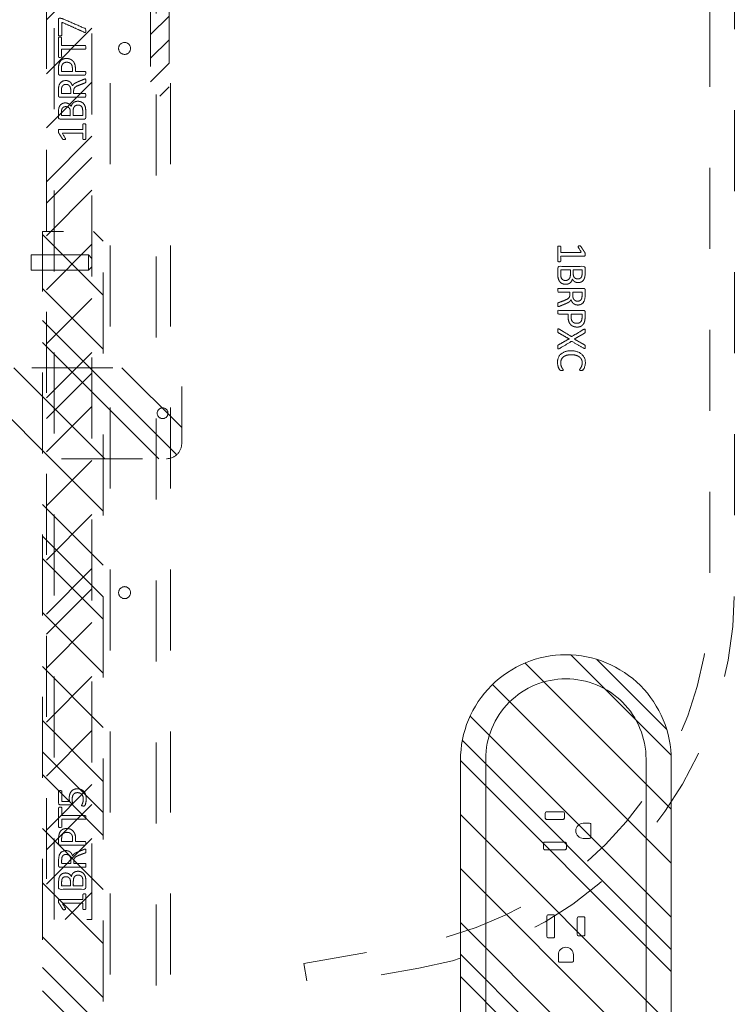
# Model space of a CAD drawing. Header units: inches. Extents: x -407.5 to -311.5, y -87.6 to -3.7.
# Tile 10 of 42: x -368.5 to -356.7, y -61.9 to -45.7. Entities that reach past the tile are written whole.
import ezdxf

# ---------------------------------------------------------------- set-up
doc = ezdxf.new("R2010")
doc.units = ezdxf.units.IN
doc.header["$LTSCALE"] = 32
doc.header["$MEASUREMENT"] = 0
doc.header["$PDMODE"] = 1
doc.header["$PDSIZE"] = -2
doc.linetypes.add('Dash Style-1', pattern=[0.083328, 0.041656, -0.041672])
for name, color, linetype, lineweight in [('DashLine', 7, 'Dash Style-1', 13), ('DashLineFill', 7, 'Dash Style-1', 13), ('Drawing', 7, 'Continuous', 18), ('Metal-DeskStructure', 7, 'Continuous', 13), ('None', 7, 'Continuous', 18), ('SolidLine', 7, 'Continuous', 15)]:
    doc.layers.add(name, color=color, linetype=linetype, lineweight=lineweight)
doc.layers.add('Electrical', color=1, linetype='Dash Style-1', lineweight=15, true_color=0xff0000)
doc.layers.add('Metal_Black', color=7, linetype='Continuous', lineweight=13, true_color=0x4c4c4c)
pattern_1 = [(45, (0, 0), (-1.61302, 1.93572), []), (45, (-1.0608, 1.0608), (-0.472346, 0.416761), [])]

# ---------------------------------------------------------------- blocks, each defined once
blk = doc.blocks.new('Group-16')
at = {"layer": 'DashLine'}
for p, q in [((20.086, 0.689), (19.836, 0.689)), ((19.836, 0.689), (19.836, -0.255)), ((20.086, -0.255), (20.086, 0.689)), ((19.836, -0.255), (19.892, -0.311)), ((19.84, -0.255), (19.836, -0.255)), ((19.852, -0.255), (19.84, -0.255)), ((19.872, -0.255), (19.852, -0.255)), ((19.898, -0.255), (19.872, -0.255)), ((19.901, -0.311), (19.892, -0.311)), ((19.928, -0.255), (19.898, -0.255)), ((19.912, -0.311), (19.901, -0.311)), ((19.926, -0.311), (19.912, -0.311)), ((19.943, -0.311), (19.926, -0.311)), ((19.961, -0.255), (19.928, -0.255)), ((19.978, -0.311), (19.943, -0.311)), ((19.993, -0.255), (19.961, -0.255)), ((19.995, -0.311), (19.978, -0.311)), ((20.023, -0.255), (19.993, -0.255)), ((20.009, -0.311), (19.995, -0.311)), ((20.02, -0.311), (20.009, -0.311)), ((20.027, -0.311), (20.02, -0.311)), ((20.049, -0.255), (20.023, -0.255)), ((20.029, -0.311), (20.027, -0.311)), ((20.029, -0.311), (20.086, -0.255)), ((20.069, -0.255), (20.049, -0.255)), ((20.081, -0.255), (20.069, -0.255)), ((20.086, -0.255), (20.081, -0.255))]:
    blk.add_line(p, q, dxfattribs=at)
blk = doc.blocks.new('Group-17')
at = {"layer": 'Metal-DeskStructure', "color": 7}
for points, knots in [([(9.57, -0.189), (9.57, -0.197), (9.568, -0.211), (9.559, -0.213), (9.44, -0.213), (9.321, -0.213), (9.318, -0.212), (9.314, -0.206), (9.312, -0.197), (9.312, -0.184), (9.314, -0.175), (9.316, -0.169), (9.321, -0.165), (9.37, -0.165), (9.417, -0.165), (9.417, 0.004), (9.417, 0.174), (9.374, 0.148), (9.331, 0.122), (9.325, 0.121), (9.316, 0.119), (9.312, 0.122), (9.31, 0.133), (9.31, 0.146), (9.31, 0.156), (9.312, 0.161), (9.316, 0.165), (9.319, 0.167), (9.371, 0.2), (9.423, 0.233), (9.425, 0.235), (9.428, 0.235), (9.434, 0.237), (9.451, 0.237), (9.469, 0.237), (9.474, 0.233), (9.476, 0.229), (9.476, 0.031), (9.476, -0.165), (9.517, -0.165), (9.561, -0.165), (9.565, -0.169), (9.569, -0.175), (9.57, -0.184), (9.57, -0.189)], [0, 0, 0, 0.00261, 0.007831, 0.010441, 0.176195, 0.178805, 0.181415, 0.184026, 0.186636, 0.188594, 0.190551, 0.192509, 0.194467, 0.244389, 0.244389, 0.424498, 0.424498, 0.47805, 0.47805, 0.484241, 0.490432, 0.496622, 0.502813, 0.507071, 0.510941, 0.514811, 0.518682, 0.518682, 0.576295, 0.576295, 0.578743, 0.58119, 0.583638, 0.590247, 0.593184, 0.596122, 0.599059, 0.911881, 0.911881, 0.976501, 0.982376, 0.988251, 0.994125, 1, 1, 1]), ([(9.942, -0.084), (9.942, -0.106), (9.93, -0.141), (9.912, -0.171), (9.884, -0.191), (9.835, -0.213), (9.727, -0.213), (9.661, -0.213), (9.646, -0.202), (9.646, 0.011), (9.646, 0.224), (9.661, 0.235), (9.719, 0.235), (9.811, 0.235), (9.862, 0.218), (9.895, 0.191), (9.914, 0.148), (9.914, 0.106), (9.906, 0.076), (9.892, 0.052), (9.868, 0.032), (9.855, 0.026), (9.873, 0.023), (9.905, 0.004), (9.929, -0.023), (9.942, -0.062), (9.942, -0.084)], [0, 0, 0, 0.031455, 0.06291, 0.094366, 0.125821, 0.188731, 0.266159, 0.275837, 0.285516, 0.435531, 0.44521, 0.454888, 0.521427, 0.574659, 0.627891, 0.681123, 0.734355, 0.762747, 0.791139, 0.819531, 0.847924, 0.847924, 0.885943, 0.923962, 0.961981, 1, 1, 1]), ([(9.853, 0.115), (9.853, 0.132), (9.844, 0.157), (9.823, 0.176), (9.792, 0.185), (9.737, 0.185), (9.705, 0.185), (9.705, 0.113), (9.705, 0.041), (9.739, 0.041), (9.796, 0.041), (9.825, 0.052), (9.844, 0.073), (9.853, 0.1), (9.853, 0.115)], [0, 0, 0, 0.074499, 0.148998, 0.223496, 0.297995, 0.395417, 0.395417, 0.61891, 0.61891, 0.724928, 0.793696, 0.862464, 0.931232, 1, 1, 1]), ([(10.308, -0.204), (10.308, -0.208), (10.306, -0.212), (10.299, -0.213), (10.286, -0.215), (10.267, -0.215), (10.256, -0.213), (10.249, -0.212), (10.245, -0.206), (10.243, -0.201), (10.223, -0.148), (10.203, -0.095), (10.195, -0.077), (10.181, -0.047), (10.158, -0.025), (10.129, -0.014), (10.089, -0.014), (10.07, -0.014), (10.07, -0.109), (10.07, -0.208), (10.066, -0.212), (10.059, -0.213), (10.048, -0.215), (10.031, -0.215), (10.02, -0.213), (10.013, -0.212), (10.009, -0.208), (10.009, 0.003), (10.009, 0.224), (10.024, 0.235), (10.079, 0.235), (10.144, 0.235), (10.166, 0.233), (10.175, 0.231), (10.201, 0.228), (10.241, 0.207), (10.267, 0.178), (10.282, 0.139), (10.282, 0.095), (10.269, 0.058), (10.247, 0.03), (10.214, 0.012), (10.195, 0.004), (10.206, -0.001), (10.225, -0.016), (10.24, -0.036), (10.253, -0.064), (10.26, -0.081), (10.28, -0.129), (10.3, -0.178), (10.306, -0.191), (10.308, -0.202), (10.308, -0.204)], [0, 0, 0, 0.004018, 0.008035, 0.012053, 0.01607, 0.020088, 0.024105, 0.028123, 0.03214, 0.03214, 0.070951, 0.070951, 0.084634, 0.098317, 0.112001, 0.125684, 0.138745, 0.138745, 0.202807, 0.205295, 0.207782, 0.21027, 0.212758, 0.214748, 0.216739, 0.218729, 0.220719, 0.332671, 0.339637, 0.346603, 0.391882, 0.407555, 0.423229, 0.423229, 0.466696, 0.510164, 0.553631, 0.597099, 0.640566, 0.684033, 0.727501, 0.770968, 0.770968, 0.798042, 0.825115, 0.852188, 0.879262, 0.879262, 0.958132, 0.958132, 0.979066, 1, 1, 1]), ([(10.219, 0.109), (10.219, 0.137), (10.195, 0.172), (10.168, 0.181), (10.158, 0.183), (10.136, 0.185), (10.095, 0.185), (10.07, 0.185), (10.07, 0.109), (10.07, 0.034), (10.098, 0.034), (10.151, 0.034), (10.184, 0.045), (10.208, 0.067), (10.219, 0.095), (10.219, 0.109)], [0, 0, 0, 0.142515, 0.285031, 0.285031, 0.330993, 0.376955, 0.445899, 0.445899, 0.655281, 0.655281, 0.734439, 0.800829, 0.867219, 0.93361, 1, 1, 1]), ([(10.646, 0.104), (10.646, 0.069), (10.624, 0.015), (10.583, -0.022), (10.524, -0.044), (10.457, -0.044), (10.432, -0.044), (10.432, -0.124), (10.432, -0.208), (10.428, -0.212), (10.421, -0.213), (10.41, -0.215), (10.393, -0.215), (10.382, -0.213), (10.375, -0.212), (10.371, -0.208), (10.371, 0.002), (10.371, 0.222), (10.386, 0.235), (10.443, 0.235), (10.506, 0.235), (10.531, 0.231), (10.568, 0.224), (10.605, 0.202), (10.633, 0.17), (10.646, 0.128), (10.646, 0.104)], [0, 0, 0, 0.066268, 0.132535, 0.198803, 0.26507, 0.303966, 0.303966, 0.429297, 0.43506, 0.440822, 0.446584, 0.452347, 0.456957, 0.461567, 0.466177, 0.470786, 0.728938, 0.745073, 0.761208, 0.845107, 0.870922, 0.896738, 0.922553, 0.948369, 0.974184, 1, 1, 1]), ([(10.583, 0.098), (10.583, 0.126), (10.563, 0.163), (10.533, 0.18), (10.502, 0.185), (10.459, 0.185), (10.432, 0.185), (10.432, 0.096), (10.432, 0.006), (10.459, 0.006), (10.511, 0.006), (10.548, 0.019), (10.572, 0.045), (10.583, 0.078), (10.583, 0.098)], [0, 0, 0, 0.053098, 0.106195, 0.159293, 0.212391, 0.297937, 0.297937, 0.584068, 0.584068, 0.669615, 0.752211, 0.834807, 0.917404, 1, 1, 1]), ([(10.996, 0.209), (10.996, 0.203), (10.996, 0.193), (10.992, 0.187), (10.987, 0.183), (10.922, 0.183), (10.859, 0.183), (10.859, -0.01), (10.859, -0.208), (10.856, -0.212), (10.848, -0.213), (10.837, -0.215), (10.82, -0.215), (10.809, -0.213), (10.802, -0.212), (10.798, -0.208), (10.798, -0.01), (10.798, 0.183), (10.736, 0.183), (10.671, 0.183), (10.665, 0.187), (10.664, 0.193), (10.662, 0.202), (10.662, 0.215), (10.664, 0.226), (10.665, 0.231), (10.671, 0.235), (10.829, 0.235), (10.987, 0.235), (10.992, 0.231), (10.996, 0.226), (10.996, 0.215), (10.996, 0.209)], [0, 0, 0, 0.003046, 0.005389, 0.007733, 0.010076, 0.089744, 0.089744, 0.335779, 0.340465, 0.345152, 0.349838, 0.354524, 0.360382, 0.36624, 0.372099, 0.377957, 0.6855, 0.6855, 0.785085, 0.788014, 0.790943, 0.793872, 0.796801, 0.798998, 0.801195, 0.803391, 0.805588, 0.991213, 0.99341, 0.995606, 0.997803, 1, 1, 1]), ([(11.299, -0.07), (11.299, -0.105), (11.275, -0.162), (11.23, -0.201), (11.169, -0.221), (11.11, -0.221), (11.073, -0.213), (11.044, -0.206), (11.025, -0.197), (11.02, -0.193), (11.018, -0.188), (11.016, -0.182), (11.016, -0.172), (11.016, -0.162), (11.018, -0.153), (11.02, -0.145), (11.024, -0.143), (11.029, -0.143), (11.044, -0.153), (11.068, -0.162), (11.105, -0.171), (11.153, -0.171), (11.191, -0.16), (11.219, -0.136), (11.236, -0.101), (11.236, -0.053), (11.223, -0.022), (11.195, 0.001), (11.151, 0.012), (11.101, 0.012), (11.07, 0.008), (11.048, 0.008), (11.038, 0.017), (11.038, 0.121), (11.038, 0.224), (11.049, 0.235), (11.159, 0.235), (11.262, 0.235), (11.265, 0.231), (11.269, 0.226), (11.271, 0.215), (11.271, 0.196), (11.263, 0.183), (11.174, 0.183), (11.09, 0.183), (11.09, 0.12), (11.09, 0.056), (11.103, 0.058), (11.129, 0.06), (11.184, 0.06), (11.241, 0.041), (11.278, 0.008), (11.299, -0.04), (11.299, -0.07)], [0, 0, 0, 0.016248, 0.032495, 0.048743, 0.064991, 0.07474, 0.084488, 0.094237, 0.103985, 0.113734, 0.123483, 0.133231, 0.143955, 0.155653, 0.167352, 0.17905, 0.190748, 0.214145, 0.237542, 0.260938, 0.284335, 0.304389, 0.324444, 0.344498, 0.364552, 0.381743, 0.398934, 0.416124, 0.433315, 0.445134, 0.456952, 0.465394, 0.473836, 0.532936, 0.541379, 0.549822, 0.625104, 0.627919, 0.630733, 0.633547, 0.636362, 0.642928, 0.649495, 0.749089, 0.749089, 0.824606, 0.824606, 0.840082, 0.855558, 0.891668, 0.927779, 0.963889, 1, 1, 1]), ([(9.879, -0.088), (9.879, -0.068), (9.866, -0.038), (9.842, -0.018), (9.805, -0.007), (9.741, -0.007), (9.705, -0.007), (9.705, -0.085), (9.705, -0.164), (9.749, -0.164), (9.833, -0.164), (9.866, -0.136), (9.879, -0.106), (9.879, -0.088)], [0, 0, 0, 0.079156, 0.158312, 0.237468, 0.316624, 0.419526, 0.419526, 0.643799, 0.643799, 0.767809, 0.883905, 0.941952, 1, 1, 1])]:
    blk.add_open_spline(points, degree=2, knots=knots, dxfattribs=at)
blk = doc.blocks.new('1BRPT5-RightBeam (2D)')
at = {"layer": 'DashLineFill', "linetype": 'Continuous', "lineweight": 13}
h = blk.add_hatch(dxfattribs=at)
h.set_pattern_fill('Steel', color=253, style=0, pattern_type=2)
h.set_pattern_definition(pattern_1)
edge = h.paths.add_edge_path()
edge.add_arc((16.982, -1.541), 0.25, 180, 270)
edge.add_line((16.982, -1.791), (17.978, -1.791))
edge.add_arc((17.978, -1.541), 0.25, 270, 360)
edge.add_line((18.228, -1.541), (18.228, 1.541))
edge.add_arc((17.978, 1.541), 0.25, 0, 90)
edge.add_line((17.978, 1.791), (16.982, 1.791))
edge.add_arc((16.982, 1.541), 0.25, 90, 180)
edge.add_line((16.732, 1.541), (16.732, -1.541))
h = blk.add_hatch(dxfattribs=at)
h.set_pattern_fill('Steel', color=253, style=0, pattern_type=2)
h.set_pattern_definition(pattern_1)
h.paths.add_polyline_path([(-1.85, 0.5), (20.472, 0.5), (20.472, -0.5), (-1.85, -0.5)])
at = {"layer": 'DashLineFill', "flags": 128}
blk.add_lwpolyline([(16.732, -1.541, 0.414214), (16.982, -1.791), (17.978, -1.791, 0.414214), (18.228, -1.541), (18.228, 1.541, 0.414214), (17.978, 1.791), (16.982, 1.791, 0.414214), (16.732, 1.541)], format="xyb", close=True, dxfattribs=at)
blk.add_lwpolyline([(-1.85, 0.5), (20.472, 0.5), (20.472, -0.5), (-1.85, -0.5)], close=True, dxfattribs=at)
at = {"layer": 'SolidLine', "flags": 128}
blk.add_lwpolyline([(17.569, -1.476), (17.568, -1.485), (17.567, -1.494), (17.565, -1.502), (17.562, -1.51), (17.558, -1.518), (17.554, -1.526), (17.549, -1.533), (17.543, -1.539), (17.537, -1.545), (17.53, -1.55), (17.522, -1.555), (17.514, -1.558), (17.506, -1.561), (17.498, -1.563), (17.489, -1.565), (17.48, -1.565), (17.472, -1.565), (17.463, -1.563), (17.455, -1.561), (17.446, -1.558), (17.439, -1.555), (17.431, -1.55), (17.424, -1.545), (17.418, -1.539), (17.412, -1.533), (17.407, -1.526), (17.402, -1.518), (17.398, -1.51), (17.396, -1.502), (17.393, -1.494), (17.392, -1.485), (17.392, -1.476), (17.392, -1.468), (17.393, -1.459), (17.396, -1.451), (17.398, -1.442), (17.402, -1.435), (17.407, -1.427), (17.412, -1.42), (17.418, -1.414), (17.424, -1.408), (17.431, -1.403), (17.439, -1.398), (17.446, -1.395), (17.455, -1.392), (17.463, -1.389), (17.472, -1.388), (17.48, -1.388), (17.489, -1.388), (17.498, -1.389), (17.506, -1.392), (17.514, -1.395), (17.522, -1.398), (17.53, -1.403), (17.537, -1.408), (17.543, -1.414), (17.549, -1.42), (17.554, -1.427), (17.558, -1.435), (17.562, -1.442), (17.565, -1.451), (17.567, -1.459), (17.568, -1.468)], close=True, dxfattribs=at)
at = {"layer": 'DashLine', "color": 7}
blk.add_blockref('Group-16', (0, 0), dxfattribs=at)
at = {"layer": 'Metal-DeskStructure', "color": 7}
blk.add_blockref('Group-17', (0, 0), dxfattribs=at)
blk = doc.blocks.new('Group-36')
at = {"layer": 'Metal-DeskStructure', "color": 7}
for points, knots in [([(-0.187, 1.906), (-0.194, 1.906), (-0.208, 1.909), (-0.211, 1.917), (-0.211, 2.036), (-0.211, 2.155), (-0.209, 2.159), (-0.204, 2.162), (-0.194, 2.164), (-0.181, 2.164), (-0.172, 2.162), (-0.167, 2.161), (-0.163, 2.155), (-0.163, 2.106), (-0.163, 2.059), (0.007, 2.059), (0.177, 2.059), (0.151, 2.102), (0.125, 2.146), (0.123, 2.151), (0.121, 2.161), (0.125, 2.164), (0.136, 2.166), (0.148, 2.166), (0.158, 2.166), (0.164, 2.164), (0.167, 2.161), (0.169, 2.157), (0.202, 2.105), (0.236, 2.054), (0.237, 2.052), (0.237, 2.048), (0.239, 2.042), (0.239, 2.025), (0.239, 2.007), (0.236, 2.002), (0.232, 2), (0.034, 2), (-0.163, 2), (-0.163, 1.959), (-0.163, 1.915), (-0.167, 1.911), (-0.172, 1.908), (-0.181, 1.906), (-0.187, 1.906)], [0, 0, 0, 0.00261, 0.007831, 0.010441, 0.176195, 0.178805, 0.181415, 0.184026, 0.186636, 0.188594, 0.190551, 0.192509, 0.194467, 0.244389, 0.244389, 0.424498, 0.424498, 0.47805, 0.47805, 0.484241, 0.490432, 0.496622, 0.502813, 0.507071, 0.510941, 0.514811, 0.518682, 0.518682, 0.576295, 0.576295, 0.578743, 0.58119, 0.583638, 0.590247, 0.593184, 0.596122, 0.599059, 0.911881, 0.911881, 0.976501, 0.982376, 0.988251, 0.994125, 1, 1, 1]), ([(-0.082, 1.535), (-0.104, 1.535), (-0.139, 1.546), (-0.169, 1.564), (-0.189, 1.592), (-0.211, 1.642), (-0.211, 1.749), (-0.211, 1.815), (-0.2, 1.83), (0.013, 1.83), (0.226, 1.83), (0.237, 1.815), (0.237, 1.757), (0.237, 1.666), (0.221, 1.614), (0.193, 1.581), (0.151, 1.562), (0.108, 1.562), (0.079, 1.57), (0.055, 1.585), (0.034, 1.609), (0.029, 1.622), (0.025, 1.603), (0.007, 1.572), (-0.021, 1.548), (-0.06, 1.535), (-0.082, 1.535)], [0, 0, 0, 0.031455, 0.06291, 0.094366, 0.125821, 0.188731, 0.266159, 0.275837, 0.285516, 0.435531, 0.44521, 0.454888, 0.521427, 0.574659, 0.627891, 0.681123, 0.734355, 0.762747, 0.791139, 0.819531, 0.847924, 0.847924, 0.885943, 0.923962, 0.961981, 1, 1, 1]), ([(-0.086, 1.598), (-0.065, 1.598), (-0.036, 1.61), (-0.015, 1.634), (-0.004, 1.671), (-0.004, 1.735), (-0.004, 1.771), (-0.083, 1.771), (-0.161, 1.771), (-0.161, 1.728), (-0.161, 1.644), (-0.133, 1.61), (-0.104, 1.598), (-0.086, 1.598)], [0, 0, 0, 0.079156, 0.158312, 0.237468, 0.316624, 0.419526, 0.419526, 0.643799, 0.643799, 0.767809, 0.883905, 0.941952, 1, 1, 1]), ([(0.117, 1.623), (0.134, 1.623), (0.16, 1.633), (0.178, 1.653), (0.188, 1.684), (0.188, 1.74), (0.188, 1.771), (0.116, 1.771), (0.044, 1.771), (0.044, 1.737), (0.044, 1.681), (0.055, 1.651), (0.075, 1.633), (0.103, 1.623), (0.117, 1.623)], [0, 0, 0, 0.074499, 0.148998, 0.223496, 0.297995, 0.395417, 0.395417, 0.61891, 0.61891, 0.724928, 0.793696, 0.862464, 0.931232, 1, 1, 1]), ([(-0.202, 1.168), (-0.205, 1.168), (-0.209, 1.17), (-0.211, 1.178), (-0.213, 1.191), (-0.213, 1.209), (-0.211, 1.22), (-0.209, 1.228), (-0.204, 1.231), (-0.198, 1.233), (-0.145, 1.253), (-0.093, 1.274), (-0.074, 1.281), (-0.045, 1.296), (-0.023, 1.318), (-0.012, 1.348), (-0.012, 1.387), (-0.012, 1.407), (-0.107, 1.407), (-0.205, 1.407), (-0.209, 1.41), (-0.211, 1.418), (-0.213, 1.429), (-0.213, 1.445), (-0.211, 1.456), (-0.209, 1.464), (-0.205, 1.467), (0.006, 1.467), (0.226, 1.467), (0.237, 1.453), (0.237, 1.397), (0.237, 1.333), (0.236, 1.311), (0.234, 1.301), (0.23, 1.276), (0.21, 1.235), (0.18, 1.209), (0.141, 1.194), (0.097, 1.194), (0.06, 1.207), (0.033, 1.229), (0.014, 1.263), (0.007, 1.281), (0.001, 1.27), (-0.014, 1.252), (-0.034, 1.237), (-0.062, 1.224), (-0.078, 1.216), (-0.127, 1.196), (-0.176, 1.176), (-0.189, 1.17), (-0.2, 1.168), (-0.202, 1.168)], [0, 0, 0, 0.004018, 0.008035, 0.012053, 0.01607, 0.020088, 0.024105, 0.028123, 0.03214, 0.03214, 0.070951, 0.070951, 0.084634, 0.098317, 0.112001, 0.125684, 0.138745, 0.138745, 0.202807, 0.205295, 0.207782, 0.21027, 0.212758, 0.214748, 0.216739, 0.218729, 0.220719, 0.332671, 0.339637, 0.346603, 0.391882, 0.407555, 0.423229, 0.423229, 0.466696, 0.510164, 0.553631, 0.597099, 0.640566, 0.684033, 0.727501, 0.770968, 0.770968, 0.798042, 0.825115, 0.852188, 0.879262, 0.879262, 0.958132, 0.958132, 0.979066, 1, 1, 1]), ([(0.112, 1.257), (0.14, 1.257), (0.175, 1.281), (0.184, 1.309), (0.186, 1.318), (0.188, 1.34), (0.188, 1.382), (0.188, 1.407), (0.112, 1.407), (0.036, 1.407), (0.036, 1.378), (0.036, 1.325), (0.047, 1.292), (0.07, 1.268), (0.097, 1.257), (0.112, 1.257)], [0, 0, 0, 0.142515, 0.285031, 0.285031, 0.330993, 0.376955, 0.445899, 0.445899, 0.655281, 0.655281, 0.734439, 0.800829, 0.867219, 0.93361, 1, 1, 1]), ([(0.106, 0.831), (0.071, 0.831), (0.018, 0.853), (-0.019, 0.893), (-0.041, 0.952), (-0.041, 1.02), (-0.041, 1.045), (-0.121, 1.045), (-0.205, 1.045), (-0.209, 1.048), (-0.211, 1.056), (-0.213, 1.067), (-0.213, 1.083), (-0.211, 1.094), (-0.209, 1.102), (-0.205, 1.105), (0.005, 1.105), (0.225, 1.105), (0.237, 1.091), (0.237, 1.034), (0.237, 0.971), (0.234, 0.945), (0.226, 0.908), (0.204, 0.871), (0.173, 0.843), (0.13, 0.831), (0.106, 0.831)], [0, 0, 0, 0.066268, 0.132535, 0.198803, 0.26507, 0.303966, 0.303966, 0.429297, 0.43506, 0.440822, 0.446584, 0.452347, 0.456957, 0.461567, 0.466177, 0.470786, 0.728938, 0.745073, 0.761208, 0.845107, 0.870922, 0.896738, 0.922553, 0.948369, 0.974184, 1, 1, 1]), ([(0.101, 0.893), (0.129, 0.893), (0.165, 0.914), (0.182, 0.943), (0.188, 0.974), (0.188, 1.018), (0.188, 1.045), (0.098, 1.045), (0.009, 1.045), (0.009, 1.018), (0.009, 0.965), (0.022, 0.928), (0.047, 0.904), (0.081, 0.893), (0.101, 0.893)], [0, 0, 0, 0.053098, 0.106195, 0.159293, 0.212391, 0.297937, 0.297937, 0.584068, 0.584068, 0.669615, 0.752211, 0.834807, 0.917404, 1, 1, 1]), ([(0.212, 0.481), (0.206, 0.481), (0.195, 0.481), (0.189, 0.484), (0.186, 0.49), (0.186, 0.554), (0.186, 0.617), (-0.008, 0.617), (-0.205, 0.617), (-0.209, 0.621), (-0.211, 0.628), (-0.213, 0.639), (-0.213, 0.656), (-0.211, 0.667), (-0.209, 0.674), (-0.205, 0.678), (-0.008, 0.678), (0.186, 0.678), (0.186, 0.741), (0.186, 0.805), (0.189, 0.811), (0.195, 0.813), (0.204, 0.815), (0.217, 0.815), (0.228, 0.813), (0.234, 0.811), (0.237, 0.805), (0.237, 0.648), (0.237, 0.49), (0.234, 0.484), (0.228, 0.481), (0.217, 0.481), (0.212, 0.481)], [0, 0, 0, 0.003046, 0.005389, 0.007733, 0.010076, 0.089744, 0.089744, 0.335779, 0.340465, 0.345152, 0.349838, 0.354524, 0.360382, 0.36624, 0.372099, 0.377957, 0.6855, 0.6855, 0.785085, 0.788014, 0.790943, 0.793872, 0.796801, 0.798998, 0.801195, 0.803391, 0.805588, 0.991213, 0.99341, 0.995606, 0.997803, 1, 1, 1]), ([(0.212, 0.169), (0.204, 0.169), (0.19, 0.171), (0.177, 0.174), (0.173, 0.176), (-0.014, 0.257), (-0.2, 0.338), (-0.207, 0.342), (-0.213, 0.353), (-0.213, 0.367), (-0.213, 0.386), (-0.211, 0.399), (-0.207, 0.405), (-0.2, 0.405), (-0.196, 0.403), (-0.006, 0.318), (0.184, 0.233), (0.184, 0.34), (0.184, 0.455), (0.199, 0.46), (0.217, 0.46), (0.226, 0.458), (0.234, 0.457), (0.237, 0.451), (0.237, 0.317), (0.237, 0.182), (0.236, 0.174), (0.228, 0.17), (0.219, 0.169), (0.212, 0.169)], [0, 0, 0, 0.003834, 0.011501, 0.015334, 0.015334, 0.204205, 0.204205, 0.211872, 0.215706, 0.220361, 0.226932, 0.233502, 0.240073, 0.246644, 0.246644, 0.578118, 0.578118, 0.748549, 0.760303, 0.772058, 0.777095, 0.782132, 0.78717, 0.792207, 0.969775, 0.977331, 0.984888, 0.992444, 1, 1, 1])]:
    blk.add_open_spline(points, degree=2, knots=knots, dxfattribs=at)
blk = doc.blocks.new('1BRPT7-CChannel-762 (2D)')
at = {"layer": 'DashLineFill', "linetype": 'Continuous', "lineweight": 13}
h = blk.add_hatch(dxfattribs=at)
h.set_pattern_fill('Steel', color=253, style=0, pattern_type=2)
h.set_pattern_definition(pattern_1)
h.paths.add_polyline_path([(-0.313, 0.417), (-0.313, 15), (0.437, 15), (0.437, -15), (-0.313, -15), (-0.313, -0.417)])
at = {"layer": 'DashLine'}
blk.add_line((0.311, 15), (0.311, -15), dxfattribs=at)
at = {"layer": 'DashLineFill', "flags": 128}
blk.add_lwpolyline([(-0.313, 0.417), (-0.313, 15), (0.437, 15), (0.437, -15), (-0.313, -15), (-0.313, -0.417)], dxfattribs=at)
at = {"layer": 'Metal-DeskStructure', "color": 7}
blk.add_blockref('Group-36', (0, 0), dxfattribs=at)
blk = doc.blocks.new('Group-39')
at = {"layer": 'SolidLine', "flags": 128}
for points in [[(-1.256, 0.351, -0.414214), (-1.236, 0.371), (-1.153, 0.371, -0.414214), (-1.132, 0.351), (-1.132, 0.012, -0.414214), (-1.153, -0.008), (-1.236, -0.008, -0.414214), (-1.256, 0.012)], [(-0.756, 0.318, -0.414214), (-0.736, 0.339), (-0.653, 0.339, -0.414214), (-0.632, 0.318), (-0.632, 0.045, -0.414214), (-0.653, 0.024), (-0.736, 0.024, -0.414214), (-0.756, 0.045)], [(-0.84, -0.411, 0.417989), (-0.82, -0.391), (-0.82, -0.287, 0.997278), (-1.068, -0.287), (-1.068, -0.391, 0.417989), (-1.049, -0.411)]]:
    blk.add_lwpolyline(points, format="xyb", close=True, dxfattribs=at)
blk = doc.blocks.new('Group-40')
at = {"layer": 'SolidLine', "flags": 128}
for points in [[(2.291, 0.351, -0.414214), (2.312, 0.371), (2.395, 0.371, -0.414214), (2.416, 0.351), (2.416, 0.012, -0.414214), (2.395, -0.008), (2.312, -0.008, -0.414214), (2.291, 0.012)], [(2.791, 0.318, -0.414214), (2.812, 0.339), (2.895, 0.339, -0.414214), (2.916, 0.318), (2.916, 0.045, -0.414214), (2.895, 0.024), (2.812, 0.024, -0.414214), (2.791, 0.045)], [(2.708, -0.411, 0.417989), (2.727, -0.391), (2.727, -0.287, 0.997278), (2.479, -0.287), (2.479, -0.391, 0.417989), (2.499, -0.411)]]:
    blk.add_lwpolyline(points, format="xyb", close=True, dxfattribs=at)
blk = doc.blocks.new('Group-41')
at = {"layer": 'SolidLine', "flags": 128}
for points in [[(0.862, 0.188, -0.414214), (0.841, 0.209), (0.841, 0.292, -0.414214), (0.862, 0.312), (1.2, 0.312, -0.414214), (1.221, 0.292), (1.221, 0.209, -0.414214), (1.2, 0.188)], [(0.439, -0.104, 0.417989), (0.458, -0.124), (0.563, -0.124, 0.997278), (0.563, 0.124), (0.458, 0.124, 0.417989), (0.439, 0.104)], [(0.894, -0.312, -0.414214), (0.874, -0.291), (0.874, -0.208, -0.414214), (0.894, -0.188), (1.167, -0.188, -0.414214), (1.188, -0.208), (1.188, -0.291, -0.414214), (1.167, -0.312)]]:
    blk.add_lwpolyline(points, format="xyb", close=True, dxfattribs=at)
blk = doc.blocks.new('CircuitBoard-EamesUSB-BK (2D)')
at = {"layer": 'SolidLine', "linetype": 'Continuous', "lineweight": 13}
h = blk.add_hatch(dxfattribs=at)
h.set_pattern_fill('Steel', color=253, style=0, pattern_type=2)
h.set_pattern_definition(pattern_1)
edge = h.paths.add_edge_path()
edge.add_arc((-3.766, 0), 1.735, 180, 270)
edge.add_line((-3.766, -1.735), (3.766, -1.735))
edge.add_arc((3.766, 0), 1.735, 270, 360)
edge.add_line((5.501, 0), (5.501, 0))
edge.add_arc((3.766, 0), 1.735, 0, 90)
edge.add_line((3.766, 1.735), (-3.766, 1.735))
edge.add_arc((-3.766, 0), 1.735, 90, 180)
edge.add_line((-5.501, 0), (-5.501, 0))
at = {"layer": 'SolidLine', "flags": 128}
for points in [[(-5.501, 0, 0.414214), (-3.766, -1.735), (3.766, -1.735, 0.414214), (5.501, 0), (5.501, 0, 0.414214), (3.766, 1.735), (-3.766, 1.735, 0.414214), (-5.501, 0)], [(-5.086, 0, -0.414214), (-3.766, 1.32), (3.784, 1.32, -0.414214), (5.104, 0), (5.104, 0, -0.414214), (3.784, -1.32), (-3.766, -1.32, -0.414214), (-5.086, 0)], [(-2.882, 0.272, -0.414214), (-2.862, 0.293), (-2.362, 0.293, -0.414214), (-2.342, 0.272), (-2.342, 0.08, -0.414214), (-2.362, 0.059), (-2.862, 0.059, -0.414214), (-2.882, 0.08)], [(-2.882, -0.08, -0.414214), (-2.862, -0.059), (-2.362, -0.059, -0.414214), (-2.342, -0.08), (-2.342, -0.272, -0.414214), (-2.362, -0.293), (-2.862, -0.293, -0.414214), (-2.882, -0.272)]]:
    blk.add_lwpolyline(points, format="xyb", close=True, dxfattribs=at)
at = {"layer": 'SolidLine', "color": 7}
for name in ['Group-39', 'Group-40', 'Group-41']:
    blk.add_blockref(name, (0, 0), dxfattribs=at)
blk = doc.blocks.new('Group-42')
at = {"layer": 'Metal_Black', "color": 7}
for points, knots in [([(-0.109, -3.511), (-0.116, -3.511), (-0.13, -3.508), (-0.133, -3.5), (-0.133, -3.381), (-0.133, -3.262), (-0.131, -3.258), (-0.125, -3.255), (-0.116, -3.253), (-0.103, -3.253), (-0.094, -3.255), (-0.089, -3.256), (-0.085, -3.262), (-0.085, -3.311), (-0.085, -3.358), (0.085, -3.358), (0.255, -3.358), (0.229, -3.314), (0.203, -3.271), (0.201, -3.266), (0.199, -3.256), (0.203, -3.253), (0.214, -3.251), (0.227, -3.251), (0.236, -3.251), (0.242, -3.253), (0.245, -3.256), (0.247, -3.26), (0.281, -3.312), (0.314, -3.363), (0.316, -3.365), (0.316, -3.369), (0.317, -3.374), (0.317, -3.392), (0.317, -3.41), (0.314, -3.415), (0.31, -3.417), (0.112, -3.417), (-0.085, -3.417), (-0.085, -3.458), (-0.085, -3.502), (-0.089, -3.506), (-0.094, -3.509), (-0.103, -3.511), (-0.109, -3.511)], [0, 0, 0, 0.00261, 0.007831, 0.010441, 0.176195, 0.178805, 0.181415, 0.184026, 0.186636, 0.188594, 0.190551, 0.192509, 0.194467, 0.244389, 0.244389, 0.424498, 0.424498, 0.47805, 0.47805, 0.484241, 0.490432, 0.496622, 0.502813, 0.507071, 0.510941, 0.514811, 0.518682, 0.518682, 0.576295, 0.576295, 0.578743, 0.58119, 0.583638, 0.590247, 0.593184, 0.596122, 0.599059, 0.911881, 0.911881, 0.976501, 0.982376, 0.988251, 0.994125, 1, 1, 1]), ([(-0.004, -3.882), (-0.026, -3.882), (-0.061, -3.871), (-0.09, -3.853), (-0.111, -3.825), (-0.133, -3.775), (-0.133, -3.668), (-0.133, -3.602), (-0.122, -3.587), (0.091, -3.587), (0.305, -3.587), (0.316, -3.602), (0.316, -3.66), (0.316, -3.751), (0.299, -3.803), (0.271, -3.836), (0.229, -3.854), (0.186, -3.854), (0.157, -3.847), (0.133, -3.832), (0.113, -3.808), (0.107, -3.795), (0.103, -3.814), (0.085, -3.845), (0.057, -3.869), (0.018, -3.882), (-0.004, -3.882)], [0, 0, 0, 0.031455, 0.06291, 0.094366, 0.125821, 0.188731, 0.266159, 0.275837, 0.285516, 0.435531, 0.44521, 0.454888, 0.521427, 0.574659, 0.627891, 0.681123, 0.734355, 0.762747, 0.791139, 0.819531, 0.847924, 0.847924, 0.885943, 0.923962, 0.961981, 1, 1, 1]), ([(-0.007, -3.819), (0.013, -3.819), (0.042, -3.806), (0.063, -3.782), (0.074, -3.746), (0.074, -3.682), (0.074, -3.646), (-0.005, -3.646), (-0.083, -3.646), (-0.083, -3.689), (-0.083, -3.773), (-0.055, -3.806), (-0.026, -3.819), (-0.007, -3.819)], [0, 0, 0, 0.079156, 0.158312, 0.237468, 0.316624, 0.419526, 0.419526, 0.643799, 0.643799, 0.767809, 0.883905, 0.941952, 1, 1, 1]), ([(0.196, -3.794), (0.212, -3.794), (0.238, -3.784), (0.257, -3.764), (0.266, -3.733), (0.266, -3.677), (0.266, -3.646), (0.194, -3.646), (0.122, -3.646), (0.122, -3.68), (0.122, -3.736), (0.133, -3.766), (0.153, -3.784), (0.181, -3.794), (0.196, -3.794)], [0, 0, 0, 0.074499, 0.148998, 0.223496, 0.297995, 0.395417, 0.395417, 0.61891, 0.61891, 0.724928, 0.793696, 0.862464, 0.931232, 1, 1, 1]), ([(-0.124, -4.248), (-0.127, -4.248), (-0.131, -4.247), (-0.133, -4.239), (-0.135, -4.226), (-0.135, -4.208), (-0.133, -4.197), (-0.131, -4.189), (-0.125, -4.186), (-0.12, -4.184), (-0.067, -4.164), (-0.015, -4.143), (0.004, -4.136), (0.033, -4.121), (0.055, -4.099), (0.066, -4.069), (0.066, -4.03), (0.066, -4.01), (-0.029, -4.01), (-0.127, -4.01), (-0.131, -4.007), (-0.133, -3.999), (-0.135, -3.988), (-0.135, -3.972), (-0.133, -3.961), (-0.131, -3.953), (-0.127, -3.95), (0.084, -3.95), (0.305, -3.95), (0.316, -3.964), (0.316, -4.02), (0.316, -4.084), (0.314, -4.106), (0.312, -4.116), (0.308, -4.141), (0.288, -4.182), (0.258, -4.208), (0.22, -4.223), (0.175, -4.223), (0.138, -4.21), (0.111, -4.188), (0.092, -4.154), (0.085, -4.136), (0.079, -4.147), (0.065, -4.165), (0.044, -4.18), (0.017, -4.193), (0, -4.2), (-0.049, -4.221), (-0.098, -4.241), (-0.111, -4.247), (-0.122, -4.248), (-0.124, -4.248)], [0, 0, 0, 0.004018, 0.008035, 0.012053, 0.01607, 0.020088, 0.024105, 0.028123, 0.03214, 0.03214, 0.070951, 0.070951, 0.084634, 0.098317, 0.112001, 0.125684, 0.138745, 0.138745, 0.202807, 0.205295, 0.207782, 0.21027, 0.212758, 0.214748, 0.216739, 0.218729, 0.220719, 0.332671, 0.339637, 0.346603, 0.391882, 0.407555, 0.423229, 0.423229, 0.466696, 0.510164, 0.553631, 0.597099, 0.640566, 0.684033, 0.727501, 0.770968, 0.770968, 0.798042, 0.825115, 0.852188, 0.879262, 0.879262, 0.958132, 0.958132, 0.979066, 1, 1, 1]), ([(0.19, -4.16), (0.218, -4.16), (0.253, -4.136), (0.262, -4.108), (0.264, -4.099), (0.266, -4.077), (0.266, -4.035), (0.266, -4.01), (0.19, -4.01), (0.114, -4.01), (0.114, -4.039), (0.114, -4.092), (0.125, -4.125), (0.148, -4.149), (0.175, -4.16), (0.19, -4.16)], [0, 0, 0, 0.142515, 0.285031, 0.285031, 0.330993, 0.376955, 0.445899, 0.445899, 0.655281, 0.655281, 0.734439, 0.800829, 0.867219, 0.93361, 1, 1, 1]), ([(0.185, -4.586), (0.149, -4.586), (0.096, -4.564), (0.059, -4.524), (0.037, -4.465), (0.037, -4.397), (0.037, -4.372), (-0.043, -4.372), (-0.127, -4.372), (-0.131, -4.369), (-0.133, -4.361), (-0.135, -4.35), (-0.135, -4.334), (-0.133, -4.323), (-0.131, -4.315), (-0.127, -4.311), (0.083, -4.311), (0.303, -4.311), (0.316, -4.326), (0.316, -4.383), (0.316, -4.446), (0.312, -4.472), (0.305, -4.509), (0.282, -4.546), (0.251, -4.574), (0.209, -4.586), (0.185, -4.586)], [0, 0, 0, 0.066268, 0.132535, 0.198803, 0.26507, 0.303966, 0.303966, 0.429297, 0.43506, 0.440822, 0.446584, 0.452347, 0.456957, 0.461567, 0.466177, 0.470786, 0.728938, 0.745073, 0.761208, 0.845107, 0.870922, 0.896738, 0.922553, 0.948369, 0.974184, 1, 1, 1]), ([(0.179, -4.524), (0.207, -4.524), (0.244, -4.503), (0.26, -4.474), (0.266, -4.443), (0.266, -4.399), (0.266, -4.372), (0.176, -4.372), (0.087, -4.372), (0.087, -4.399), (0.087, -4.452), (0.1, -4.489), (0.125, -4.513), (0.159, -4.524), (0.179, -4.524)], [0, 0, 0, 0.053098, 0.106195, 0.159293, 0.212391, 0.297937, 0.297937, 0.584068, 0.584068, 0.669615, 0.752211, 0.834807, 0.917404, 1, 1, 1]), ([(-0.111, -4.942), (-0.118, -4.946), (-0.127, -4.947), (-0.133, -4.942), (-0.135, -4.927), (-0.135, -4.907), (-0.135, -4.892), (-0.131, -4.885), (-0.127, -4.881), (-0.124, -4.879), (-0.035, -4.829), (0.054, -4.78), (-0.035, -4.73), (-0.124, -4.68), (-0.127, -4.678), (-0.131, -4.672), (-0.135, -4.667), (-0.135, -4.652), (-0.135, -4.632), (-0.132, -4.613), (-0.118, -4.615), (-0.111, -4.619), (-0.008, -4.681), (0.094, -4.743), (0.194, -4.684), (0.293, -4.625), (0.301, -4.621), (0.315, -4.618), (0.317, -4.637), (0.317, -4.661), (0.316, -4.674), (0.314, -4.682), (0.308, -4.685), (0.306, -4.687), (0.222, -4.735), (0.138, -4.783), (0.222, -4.831), (0.306, -4.879), (0.308, -4.881), (0.314, -4.883), (0.316, -4.89), (0.317, -4.901), (0.317, -4.923), (0.315, -4.943), (0.301, -4.94), (0.293, -4.936), (0.195, -4.878), (0.096, -4.82), (-0.007, -4.881), (-0.111, -4.942)], [0, 0, 0, 0.005797, 0.011593, 0.01739, 0.023187, 0.027776, 0.031157, 0.034538, 0.03792, 0.03792, 0.121199, 0.121199, 0.204479, 0.204479, 0.20786, 0.211241, 0.214623, 0.219212, 0.225008, 0.236602, 0.242398, 0.242398, 0.326423, 0.326423, 0.407782, 0.407782, 0.413578, 0.425171, 0.430968, 0.435937, 0.440905, 0.445874, 0.450842, 0.450842, 0.634953, 0.634953, 0.819063, 0.819063, 0.824031, 0.829, 0.833968, 0.838937, 0.843905, 0.853843, 0.858811, 0.858811, 0.927786, 0.927786, 1, 1, 1]), ([(-0.07, -5.301), (-0.075, -5.301), (-0.083, -5.301), (-0.09, -5.299), (-0.094, -5.295), (-0.102, -5.29), (-0.116, -5.268), (-0.129, -5.234), (-0.138, -5.192), (-0.138, -5.124), (-0.109, -5.052), (-0.052, -5.004), (0.031, -4.976), (0.14, -4.976), (0.229, -5.006), (0.288, -5.057), (0.321, -5.129), (0.321, -5.192), (0.314, -5.229), (0.303, -5.26), (0.288, -5.284), (0.279, -5.293), (0.273, -5.297), (0.268, -5.299), (0.251, -5.299), (0.234, -5.299), (0.229, -5.295), (0.225, -5.292), (0.225, -5.284), (0.238, -5.268), (0.255, -5.24), (0.269, -5.201), (0.269, -5.144), (0.245, -5.094), (0.197, -5.059), (0.131, -5.041), (0.046, -5.041), (-0.018, -5.059), (-0.063, -5.094), (-0.085, -5.144), (-0.085, -5.201), (-0.072, -5.242), (-0.057, -5.27), (-0.042, -5.288), (-0.042, -5.295), (-0.046, -5.299), (-0.052, -5.301), (-0.063, -5.301), (-0.07, -5.301)], [0, 0, 0, 0.015266, 0.027479, 0.039692, 0.051905, 0.064118, 0.07633, 0.088543, 0.100756, 0.120822, 0.140887, 0.160952, 0.181018, 0.201774, 0.222531, 0.243288, 0.264044, 0.272692, 0.28134, 0.289988, 0.298635, 0.307283, 0.315931, 0.324579, 0.346198, 0.356575, 0.366953, 0.37733, 0.408462, 0.439594, 0.470726, 0.501858, 0.535067, 0.568277, 0.601486, 0.634696, 0.667907, 0.701118, 0.734329, 0.76754, 0.794888, 0.822236, 0.849584, 0.876933, 0.904281, 0.931629, 0.958978, 1, 1, 1])]:
    blk.add_open_spline(points, degree=2, knots=knots, dxfattribs=at)
blk = doc.blocks.new('1BRPXC_Power_Pantry_42x12 (2D)')
at = {"layer": 'Electrical', "linetype": 'Continuous', "lineweight": 5, "true_color": 0xdd0000}
h = blk.add_hatch(dxfattribs=at)
h.set_pattern_fill('ElectricalHatch', color=12, style=0, pattern_type=2)
h.set_pattern_definition([(45, (0, 0), (-0.333333, -0.722222), [])])
h.paths.add_polyline_path([(-6.836, 0.787), (-6.533, 0.787), (-6.533, -0.787), (-6.836, -0.787)])
at = {"layer": 'DashLine'}
for p, q in [((-7.5, 18.091), (-7.5, -18.091)), ((-6.742, -18.09), (-6.742, 18.09)), ((-6.506, 18.091), (-6.506, -18.111))]:
    blk.add_line(p, q, dxfattribs=at)
at = {"layer": 'DashLine', "flags": 128}
blk.add_lwpolyline([(2.371, 0), (2.371, 8.946, 0.36397), (-2.491, 14.741), (-4.311, 15.062), (-4.242, 15.458), (-2.422, 15.137, -0.36397), (2.773, 8.946), (2.773, -8.946, -0.36397), (-2.422, -15.137), (-4.242, -15.458), (-4.311, -15.062), (-2.491, -14.741, 0.36397), (2.371, -8.946)], format="xyb", close=True, dxfattribs=at)
for points in [[(-7.264, 0.098), (-7.254, 0.098), (-7.245, 0.097), (-7.235, 0.094), (-7.226, 0.091), (-7.217, 0.087), (-7.209, 0.082), (-7.201, 0.076), (-7.194, 0.07), (-7.188, 0.062), (-7.182, 0.055), (-7.177, 0.046), (-7.173, 0.038), (-7.17, 0.029), (-7.167, 0.019), (-7.166, 0.01), (-7.165, 0), (-7.166, -0.01), (-7.167, -0.019), (-7.17, -0.029), (-7.173, -0.038), (-7.177, -0.046), (-7.182, -0.055), (-7.188, -0.062), (-7.194, -0.07), (-7.201, -0.076), (-7.209, -0.082), (-7.217, -0.087), (-7.226, -0.091), (-7.235, -0.094), (-7.245, -0.097), (-7.254, -0.098), (-7.264, -0.098), (-7.273, -0.098), (-7.283, -0.097), (-7.292, -0.094), (-7.301, -0.091), (-7.31, -0.087), (-7.318, -0.082), (-7.326, -0.076), (-7.333, -0.07), (-7.34, -0.062), (-7.346, -0.055), (-7.351, -0.046), (-7.355, -0.038), (-7.358, -0.029), (-7.36, -0.019), (-7.362, -0.01), (-7.362, 0), (-7.362, 0.01), (-7.36, 0.019), (-7.358, 0.029), (-7.355, 0.038), (-7.351, 0.046), (-7.346, 0.055), (-7.34, 0.062), (-7.333, 0.07), (-7.326, 0.076), (-7.318, 0.082), (-7.31, 0.087), (-7.301, 0.091), (-7.292, 0.094), (-7.283, 0.097), (-7.273, 0.098)], [(-7.264, -8.858), (-7.254, -8.859), (-7.245, -8.86), (-7.235, -8.863), (-7.226, -8.866), (-7.217, -8.87), (-7.209, -8.875), (-7.201, -8.881), (-7.194, -8.887), (-7.188, -8.894), (-7.182, -8.902), (-7.177, -8.91), (-7.173, -8.919), (-7.17, -8.928), (-7.167, -8.937), (-7.166, -8.947), (-7.165, -8.957), (-7.166, -8.966), (-7.167, -8.976), (-7.17, -8.985), (-7.173, -8.994), (-7.177, -9.003), (-7.182, -9.011), (-7.188, -9.019), (-7.194, -9.026), (-7.201, -9.033), (-7.209, -9.039), (-7.217, -9.043), (-7.226, -9.048), (-7.235, -9.051), (-7.245, -9.053), (-7.254, -9.055), (-7.264, -9.055), (-7.273, -9.055), (-7.283, -9.053), (-7.292, -9.051), (-7.301, -9.048), (-7.31, -9.043), (-7.318, -9.039), (-7.326, -9.033), (-7.333, -9.026), (-7.34, -9.019), (-7.346, -9.011), (-7.351, -9.003), (-7.355, -8.994), (-7.358, -8.985), (-7.36, -8.976), (-7.362, -8.966), (-7.362, -8.957), (-7.362, -8.947), (-7.36, -8.937), (-7.358, -8.928), (-7.355, -8.919), (-7.351, -8.91), (-7.346, -8.902), (-7.34, -8.894), (-7.333, -8.887), (-7.326, -8.881), (-7.318, -8.875), (-7.31, -8.87), (-7.301, -8.866), (-7.292, -8.863), (-7.283, -8.86), (-7.273, -8.859)]]:
    blk.add_lwpolyline(points, close=True, dxfattribs=at)
at = {"layer": 'DashLine', "linetype": 'Continuous', "lineweight": 5}
blk.add_point((0, 0), dxfattribs=at)
at = {"layer": 'Electrical', "flags": 128}
blk.add_lwpolyline([(-6.836, 0.787), (-6.533, 0.787), (-6.533, -0.787), (-6.836, -0.787)], close=True, dxfattribs=at)
at = {"layer": 'Metal_Black', "color": 7}
blk.add_blockref('Group-42', (0, 0), dxfattribs=at)
blk = doc.blocks.new('Group-43')
at = {"layer": 'SolidLine', "color": 7}
blk.add_blockref('1BRPXC_Power_Pantry_42x12 (2D)', (9.213, -34.114), dxfattribs=at)
for name, p, rotation in [('1BRPT7-CChannel-762 (2D)', (1.098, -33.449), 180), ('1BRPT5-RightBeam (2D)', (1.098, -57.598), 90), ('CircuitBoard-EamesUSB-BK (2D)', (9.213, -49.593), 90)]:
    blk.add_blockref(name, p, dxfattribs=dict(at, rotation=rotation))
blk = doc.blocks.new('SL Huddle Table (2D)')
at = {"layer": 'None'}
blk.add_blockref('Group-43', (0, 0), dxfattribs=at)
at = {"layer": 'Drawing', "color": 0, "flags": 1}
for tag in ['Tag', 'Catalog', 'FinishGroup', 'Discount', 'Option1', 'Option2', 'Option3', 'Option4', 'Option5', 'Option6', 'Option7', 'Option8', 'Option9', 'Option10', 'Option11', 'Option12', 'Custom', 'Item1', 'Item2', 'Item3', 'Item4', 'Item5', 'Item6', 'Item7', 'Item8', 'Item9', 'Item10', 'Item11', 'Item12', 'Item13', 'Item14', 'Item15', 'Item16', 'Item17', 'Item18', 'Item19', 'Item20', 'Item21', 'Item22', 'Item23', 'Item24', 'Item25']:
    blk.add_attdef(tag, (-21.063, -72.638), '', height=0.00709, dxfattribs=at)

msp = doc.modelspace()

# ---------------------------------------------------------------- block references
at = {"layer": 'Drawing'}
msp.add_blockref('SL Huddle Table (2D)', (-368.731, -12.025), dxfattribs=at)

doc.saveas('drawing.dxf')
